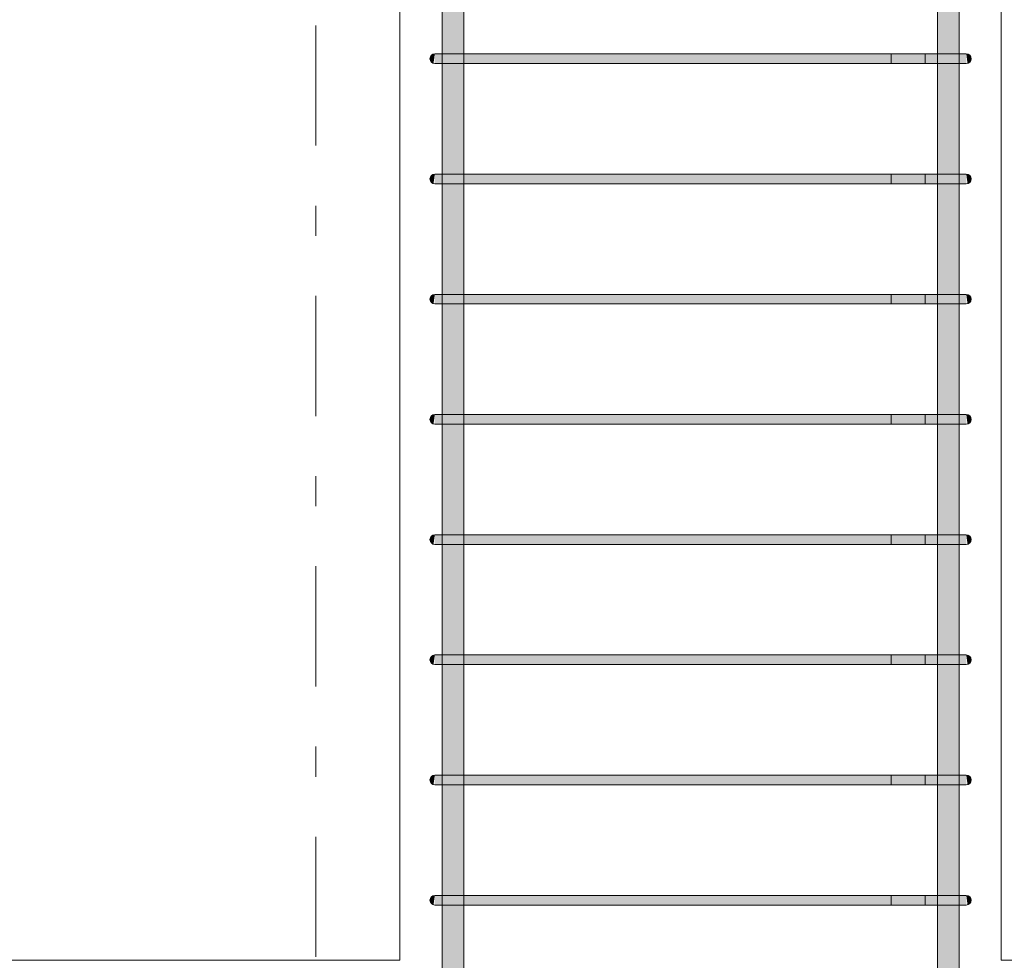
# Model space of a CAD drawing. Header units: millimetres. Extents: x -25607 to 9385, y 1894 to 10168.
# Tile 71 of 181: x -6216 to -5397, y 6370 to 7152. Entities that reach past the tile are written whole.
import ezdxf

# ---------------------------------------------------------------- set-up
doc = ezdxf.new("R2010")
doc.units = ezdxf.units.MM
doc.linetypes.add('Čára osnovy', pattern=[225, 100, -50, 25, -50])
for name, color, linetype, lineweight in [('S-BEAM', 12, 'Continuous', 9), ('S-COLS', 52, 'Continuous', 9), ('S-GRID', 1, 'Continuous', 5), ('S-RBAR', 171, 'Continuous', 5)]:
    doc.layers.add(name, color=color, linetype=linetype, lineweight=lineweight)

msp = doc.modelspace()

# ---------------------------------------------------------------- hatches: boundary and pattern name
at = {"layer": 'S-RBAR'}
h = msp.add_hatch(color=7, dxfattribs=at)
h.paths.add_polyline_path([(-5852.04, 5795), (-5846.95, 5795.01), (-5854.63, 5796.02), (-5861.86, 5799.02), (-5864.95, 5801.39), (-5864.95, 5795), (-5854.63, 5795)])
h.paths.add_polyline_path([(-5846.95, 5805.01), (-5846.95, 5916), (-5864.95, 5916), (-5864.95, 5816.85), (-5864.18, 5815), (-5861.01, 5810.86), (-5856.86, 5807.68), (-5852.04, 5805.68)])
h.paths.add_polyline_path([(-5864.95, 5924), (-5846.95, 5924), (-5846.95, 5984.99), (-5852.04, 5984.32), (-5856.86, 5982.32), (-5861.01, 5979.14), (-5864.18, 5975), (-5864.95, 5973.15), (-5864.95, 5926.99)])
h.paths.add_polyline_path([(-5864.95, 5988.61), (-5861.01, 5991.34), (-5854.63, 5993.98), (-5846.95, 5995), (-5846.95, 6016), (-5864.95, 6016), (-5864.95, 5990.98)])
h.paths.add_polyline_path([(-5846.95, 6024), (-5846.95, 6116), (-5864.95, 6116), (-5864.95, 6024), (-5851, 6024)])
h.paths.add_polyline_path([(-5858.65, 6124), (-5846.95, 6124), (-5846.95, 6216), (-5864.95, 6216), (-5864.95, 6124), (-5861.9, 6124)])
h.paths.add_polyline_path([(-5864.95, 6224), (-5846.95, 6224), (-5846.95, 6316), (-5864.95, 6316), (-5864.95, 6232.91)])
h.paths.add_polyline_path([(-5864.95, 6324), (-5846.95, 6324), (-5846.95, 6416), (-5864.95, 6416), (-5864.95, 6355.28)])
h.paths.add_polyline_path([(-5846.95, 6424), (-5846.95, 6516), (-5864.95, 6516), (-5864.95, 6424), (-5851, 6424)])
h.paths.add_polyline_path([(-5864.95, 6524), (-5846.95, 6524), (-5846.95, 6616), (-5864.95, 6616), (-5864.95, 6538.83)])
h.paths.add_polyline_path([(-5864.95, 6624), (-5846.95, 6624), (-5846.95, 6716), (-5864.95, 6716), (-5864.95, 6661.2)])
h.paths.add_polyline_path([(-5846.95, 6724), (-5846.95, 6816), (-5864.95, 6816), (-5864.95, 6724), (-5851, 6724)])
h.paths.add_polyline_path([(-5864.95, 6824), (-5846.95, 6824), (-5846.95, 6916), (-5864.95, 6916), (-5864.95, 6844.75)])
h.paths.add_polyline_path([(-5864.95, 6924), (-5846.95, 6924), (-5846.95, 7016), (-5864.95, 7016), (-5864.95, 6967.11)])
h.paths.add_polyline_path([(-5864.95, 7024), (-5846.95, 7024), (-5846.95, 7116), (-5864.95, 7116), (-5864.95, 7028.3)])
h.paths.add_polyline_path([(-5864.95, 7124), (-5846.95, 7124), (-5846.95, 7216), (-5864.95, 7216), (-5864.95, 7150.67)])
h.paths.add_polyline_path([(-5864.95, 7224), (-5846.95, 7224), (-5846.95, 7316), (-5864.95, 7316), (-5864.95, 7273.03)])
h.paths.add_polyline_path([(-5864.95, 7324), (-5846.95, 7324), (-5846.95, 7416), (-5864.95, 7416), (-5864.95, 7334.22)])
h.paths.add_polyline_path([(-5864.95, 7424), (-5846.95, 7424), (-5846.95, 7516), (-5864.95, 7516), (-5864.95, 7456.58)])
h.paths.add_polyline_path([(-5846.95, 7524), (-5846.95, 7616), (-5864.95, 7616), (-5864.95, 7524), (-5851, 7524)])
h.paths.add_polyline_path([(-5864.95, 7624), (-5846.95, 7624), (-5846.95, 7716), (-5864.95, 7716), (-5864.95, 7640.13)])
h.paths.add_polyline_path([(-5864.95, 7724), (-5846.95, 7724), (-5846.95, 7816), (-5864.95, 7816), (-5864.95, 7762.5)])
h.paths.add_polyline_path([(-5846.95, 7824), (-5846.95, 7916), (-5864.95, 7916), (-5864.95, 7824), (-5851, 7824)])
h.paths.add_polyline_path([(-5864.95, 7924), (-5846.95, 7924), (-5846.95, 8016), (-5864.95, 8016), (-5864.95, 7946.05)])
h.paths.add_polyline_path([(-5858.65, 8024), (-5846.95, 8024), (-5846.95, 8116), (-5864.95, 8116), (-5864.95, 8024), (-5861.9, 8024)])
h.paths.add_polyline_path([(-5864.95, 8124), (-5846.95, 8124), (-5846.95, 8216), (-5864.95, 8216), (-5864.95, 8129.6)])
h.paths.add_polyline_path([(-5864.95, 8224), (-5846.95, 8224), (-5846.95, 8316), (-5864.95, 8316), (-5864.95, 8251.97)])
h.paths.add_polyline_path([(-5864.95, 8324), (-5846.95, 8324), (-5846.95, 8416), (-5864.95, 8416), (-5864.95, 8374.34)])
h.paths.add_polyline_path([(-5864.95, 8424), (-5846.95, 8424), (-5846.95, 8516), (-5864.95, 8516), (-5864.95, 8435.52)])
h.paths.add_polyline_path([(-5864.95, 8524), (-5846.95, 8524), (-5846.95, 8616), (-5864.95, 8616), (-5864.95, 8557.89)])
h.paths.add_polyline_path([(-5846.95, 8624), (-5846.95, 8660), (-5864.95, 8660), (-5864.95, 8624), (-5851, 8624)])
h = msp.add_hatch(color=7, dxfattribs=at)
h.paths.add_polyline_path([(-5436.86, 5870), (-5436.86, 5916), (-5453.05, 5916), (-5453.05, 5870), (-5445.56, 5870)])
h.paths.add_polyline_path([(-5436.86, 5924), (-5436.86, 5965), (-5437.54, 5970.18), (-5439.54, 5975), (-5442.72, 5979.14), (-5446.86, 5982.32), (-5451.69, 5984.32), (-5453.05, 5984.32), (-5453.05, 5924), (-5438.1, 5924)])
h.paths.add_polyline_path([(-5435.05, 5985.43), (-5435.05, 6016), (-5453.05, 6016), (-5453.05, 5994.5), (-5449, 5993.94), (-5441.86, 5990.98), (-5435.65, 5986.21)])
h.paths.add_polyline_path([(-5453.05, 6024), (-5435.05, 6024), (-5435.05, 6116), (-5453.05, 6116), (-5453.05, 6049.36)])
h.paths.add_polyline_path([(-5435.05, 6124), (-5435.05, 6216), (-5453.05, 6216), (-5453.05, 6124), (-5438.1, 6124)])
h.paths.add_polyline_path([(-5435.05, 6224), (-5435.05, 6316), (-5453.05, 6316), (-5453.05, 6224), (-5438.1, 6224)])
h.paths.add_polyline_path([(-5445.17, 6324), (-5435.05, 6324), (-5435.05, 6416), (-5453.05, 6416), (-5453.05, 6324), (-5445.56, 6324)])
h.paths.add_polyline_path([(-5445.17, 6424), (-5435.05, 6424), (-5435.05, 6516), (-5453.05, 6516), (-5453.05, 6424), (-5445.56, 6424)])
h.paths.add_polyline_path([(-5435.05, 6524), (-5435.05, 6616), (-5453.05, 6616), (-5453.05, 6524), (-5438.1, 6524)])
h.paths.add_polyline_path([(-5435.05, 6624), (-5435.05, 6716), (-5453.05, 6716), (-5453.05, 6624), (-5438.1, 6624)])
h.paths.add_polyline_path([(-5449, 6724), (-5435.05, 6724), (-5435.05, 6816), (-5453.05, 6816), (-5453.05, 6724)])
h.paths.add_polyline_path([(-5438.1, 6824), (-5435.05, 6824), (-5435.05, 6916), (-5453.05, 6916), (-5453.05, 6824), (-5441.35, 6824)])
h.paths.add_polyline_path([(-5445.56, 6924), (-5435.05, 6924), (-5435.05, 7016), (-5453.05, 7016), (-5453.05, 6924), (-5449, 6924)])
h.paths.add_polyline_path([(-5435.05, 7024), (-5435.05, 7116), (-5453.05, 7116), (-5453.05, 7024), (-5438.1, 7024)])
h.paths.add_polyline_path([(-5435.05, 7124), (-5435.05, 7216), (-5453.05, 7216), (-5453.05, 7124), (-5438.1, 7124)])
h.paths.add_polyline_path([(-5453.05, 7224), (-5435.05, 7224), (-5435.05, 7316), (-5453.05, 7316), (-5453.05, 7273.03)])
h.paths.add_polyline_path([(-5435.05, 7324), (-5435.05, 7416), (-5453.05, 7416), (-5453.05, 7324), (-5438.1, 7324)])
h.paths.add_polyline_path([(-5445.17, 7424), (-5435.05, 7424), (-5435.05, 7516), (-5453.05, 7516), (-5453.05, 7424), (-5445.56, 7424)])
h.paths.add_polyline_path([(-5438.1, 7524), (-5435.05, 7524), (-5435.05, 7616), (-5453.05, 7616), (-5453.05, 7524), (-5441.35, 7524)])
h.paths.add_polyline_path([(-5438.1, 7624), (-5435.05, 7624), (-5435.05, 7716), (-5453.05, 7716), (-5453.05, 7624), (-5441.35, 7624)])
h.paths.add_polyline_path([(-5438.1, 7724), (-5435.05, 7724), (-5435.05, 7816), (-5453.05, 7816), (-5453.05, 7724), (-5441.35, 7724)])
h.paths.add_polyline_path([(-5453.05, 7824), (-5435.05, 7824), (-5435.05, 7916), (-5453.05, 7916), (-5453.05, 7884.87)])
h.paths.add_polyline_path([(-5435.05, 7924), (-5435.05, 8016), (-5453.05, 8016), (-5453.05, 7924), (-5438.1, 7924)])
h.paths.add_polyline_path([(-5445.56, 8024), (-5435.05, 8024), (-5435.05, 8116), (-5453.05, 8116), (-5453.05, 8024), (-5449, 8024)])
h.paths.add_polyline_path([(-5435.05, 8124), (-5435.05, 8216), (-5453.05, 8216), (-5453.05, 8124), (-5438.1, 8124)])
h.paths.add_polyline_path([(-5449, 8224), (-5435.05, 8224), (-5435.05, 8316), (-5453.05, 8316), (-5453.05, 8224)])
h.paths.add_polyline_path([(-5435.05, 8324), (-5435.05, 8416), (-5453.05, 8416), (-5453.05, 8324), (-5438.1, 8324)])
h.paths.add_polyline_path([(-5435.05, 8424), (-5435.05, 8516), (-5453.05, 8516), (-5453.05, 8424), (-5438.1, 8424)])
h.paths.add_polyline_path([(-5441.35, 8524), (-5435.05, 8524), (-5435.05, 8616), (-5453.05, 8616), (-5453.05, 8524), (-5445.17, 8524)])
h.paths.add_polyline_path([(-5438.1, 8624), (-5435.05, 8624), (-5435.05, 8660), (-5453.05, 8660), (-5453.05, 8624), (-5441.35, 8624)])
for points in [[(-5872.04, 7116.14), (-5871, 7124), (-5873, 7123.46), (-5874.46, 7122), (-5875, 7120), (-5874.46, 7118), (-5873, 7116.54)], [(-5861.9, 7116), (-5851, 7116), (-5851, 7124), (-5871, 7124), (-5871, 7116), (-5865.14, 7116)], [(-5851, 7116), (-5449, 7116), (-5449, 7124), (-5851, 7124)], [(-5432.69, 7116), (-5429, 7116.14), (-5429, 7124), (-5449, 7124), (-5449, 7116), (-5434.86, 7116)], [(-5427.96, 7116.14), (-5427, 7116.54), (-5425.54, 7118), (-5425, 7120), (-5425.54, 7122), (-5427, 7123.46), (-5429, 7124), (-5428.34, 7118.96)], [(-5872.04, 7016.14), (-5871, 7024), (-5873, 7023.46), (-5874.46, 7022), (-5875, 7020), (-5874.46, 7018), (-5873, 7016.54)], [(-5858.65, 7016), (-5851, 7016), (-5851, 7024), (-5871, 7024), (-5871, 7016), (-5861.9, 7016)], [(-5851, 7016), (-5449, 7016), (-5449, 7024), (-5851, 7024)], [(-5430.52, 7016), (-5429, 7016.14), (-5429, 7024), (-5449, 7024), (-5449, 7016), (-5432.69, 7016)], [(-5427.96, 7016.14), (-5427, 7016.54), (-5425.54, 7018), (-5425, 7020), (-5425.54, 7022), (-5427, 7023.46), (-5429, 7024), (-5428.34, 7018.96)], [(-5872.04, 6916.14), (-5871, 6924), (-5873, 6923.46), (-5874.46, 6922), (-5875, 6920), (-5874.46, 6918), (-5873, 6916.54)], [(-5861.9, 6916), (-5851, 6916), (-5851, 6924), (-5871, 6924), (-5871, 6916), (-5865.14, 6916)], [(-5851, 6916), (-5449, 6916), (-5449, 6924), (-5851, 6924)], [(-5432.69, 6916), (-5429, 6916.14), (-5429, 6924), (-5449, 6924), (-5449, 6916), (-5434.86, 6916)], [(-5427.96, 6916.14), (-5427, 6916.54), (-5425.54, 6918), (-5425, 6920), (-5425.54, 6922), (-5427, 6923.46), (-5429, 6924), (-5428.34, 6918.96)], [(-5872.04, 6816.14), (-5871, 6824), (-5873, 6823.46), (-5874.46, 6822), (-5875, 6820), (-5874.46, 6818), (-5873, 6816.54)], [(-5861.9, 6816), (-5851, 6816), (-5851, 6824), (-5871, 6824), (-5871, 6816), (-5865.14, 6816)], [(-5851, 6816), (-5449, 6816), (-5449, 6824), (-5851, 6824)], [(-5432.69, 6816), (-5429, 6816.14), (-5429, 6824), (-5449, 6824), (-5449, 6816), (-5434.86, 6816)], [(-5427.96, 6816.14), (-5427, 6816.54), (-5425.54, 6818), (-5425, 6820), (-5425.54, 6822), (-5427, 6823.46), (-5429, 6824), (-5428.34, 6818.96)], [(-5872.04, 6716.14), (-5871, 6724), (-5873, 6723.46), (-5874.46, 6722), (-5875, 6720), (-5874.46, 6718), (-5873, 6716.54)], [(-5869.94, 6716), (-5851, 6716), (-5851, 6724), (-5871, 6724), (-5871, 6716), (-5870.24, 6716)], [(-5522.72, 6716), (-5449, 6716), (-5449, 6724), (-5851, 6724), (-5851, 6716), (-5831.36, 6716)], [(-5430.52, 6716), (-5429, 6716.14), (-5429, 6724), (-5449, 6724), (-5449, 6716), (-5432.69, 6716)], [(-5427.96, 6716.14), (-5427, 6716.54), (-5425.54, 6718), (-5425, 6720), (-5425.54, 6722), (-5427, 6723.46), (-5429, 6724), (-5428.34, 6718.96)], [(-5872.04, 6616.14), (-5871, 6624), (-5873, 6623.46), (-5874.46, 6622), (-5875, 6620), (-5874.46, 6618), (-5873, 6616.54)], [(-5861.9, 6616), (-5851, 6616), (-5851, 6624), (-5871, 6624), (-5871, 6616), (-5865.14, 6616)], [(-5851, 6616), (-5449, 6616), (-5449, 6624), (-5851, 6624)], [(-5432.69, 6616), (-5429, 6616.14), (-5429, 6624), (-5449, 6624), (-5449, 6616), (-5434.86, 6616)], [(-5427.96, 6616.14), (-5427, 6616.54), (-5425.54, 6618), (-5425, 6620), (-5425.54, 6622), (-5427, 6623.46), (-5429, 6624), (-5428.34, 6618.96)], [(-5872.04, 6516.14), (-5871, 6524), (-5873, 6523.46), (-5874.46, 6522), (-5875, 6520), (-5874.46, 6518), (-5873, 6516.54)], [(-5858.65, 6516), (-5851, 6516), (-5851, 6524), (-5871, 6524), (-5871, 6516), (-5861.9, 6516)], [(-5851, 6516), (-5449, 6516), (-5449, 6524), (-5851, 6524)], [(-5430.52, 6516), (-5429, 6516.14), (-5429, 6524), (-5449, 6524), (-5449, 6516), (-5432.69, 6516)], [(-5427.96, 6516.14), (-5427, 6516.54), (-5425.54, 6518), (-5425, 6520), (-5425.54, 6522), (-5427, 6523.46), (-5429, 6524), (-5428.34, 6518.96)], [(-5872.04, 6416.14), (-5871, 6424), (-5873, 6423.46), (-5874.46, 6422), (-5875, 6420), (-5874.46, 6418), (-5872.82, 6416.46)], [(-5861.9, 6416), (-5851, 6416), (-5851, 6424), (-5871, 6424), (-5871, 6416), (-5865.14, 6416)], [(-5851, 6416), (-5449, 6416), (-5449, 6424), (-5851, 6424), (-5851, 6416.46)], [(-5432.69, 6416), (-5429, 6416.14), (-5429, 6424), (-5449, 6424), (-5449, 6416), (-5434.86, 6416)], [(-5427.96, 6416.14), (-5427, 6416.54), (-5425.54, 6418), (-5425, 6420), (-5425.54, 6422), (-5427, 6423.46), (-5429, 6424), (-5428.01, 6416.46)]]:
    msp.add_hatch(color=7, dxfattribs=at).paths.add_polyline_path(points)

# ---------------------------------------------------------------- linework, layer by layer
at = {"layer": 'S-BEAM'}
for p, q in [((-8150, 6370), (-6170, 6370)), ((-5900, 6370), (-8150, 6370)), ((-5400, 6370), (-5214.64, 6370)), ((-5214.64, 6370), (-5400, 6370))]:
    msp.add_line(p, q, dxfattribs=at)
at = {"layer": 'S-COLS'}
for p, q in [((-5400, 8920), (-5400, 6370)), ((-5900, 8670), (-5900, 6370)), ((-5900, 6370), (-5900, 8670)), ((-5400, 8670), (-5400, 6370))]:
    msp.add_line(p, q, dxfattribs=at)
at = {"layer": 'S-GRID', "linetype": 'Čára osnovy', "lineweight": 9}
msp.add_line((-5970, 4797.76), (-5970, 9992.7), dxfattribs=at)
at = {"layer": 'S-RBAR'}
for p, q in [((-5864.95, 5795), (-5864.95, 8660)), ((-5864.95, 5795), (-5864.95, 8660)), ((-5846.95, 5795), (-5846.95, 8660)), ((-5846.95, 5795), (-5846.95, 8660)), ((-5453.05, 5870), (-5453.05, 8660)), ((-5453.05, 5870), (-5453.05, 8660)), ((-5435.05, 5870), (-5435.05, 8660)), ((-5435.05, 5870), (-5435.05, 8660)), ((-5851, 7124), (-5871, 7124)), ((-5851, 7124), (-5871, 7124)), ((-5449, 7124), (-5851, 7124)), ((-5851, 7124), (-5449, 7124)), ((-5463.14, 7124), (-5491.43, 7124)), ((-5491.43, 7124), (-5491.43, 7116)), ((-5463.14, 7124), (-5434.86, 7124)), ((-5463.14, 7116), (-5463.14, 7124)), ((-5429, 7124), (-5463.14, 7124)), ((-5429, 7124), (-5449, 7124)), ((-5429, 7124), (-5449, 7124)), ((-5429, 7124), (-5434.86, 7124)), ((-5851, 7116), (-5871, 7116)), ((-5851, 7116), (-5871, 7116)), ((-5449, 7116), (-5851, 7116)), ((-5851, 7116), (-5449, 7116)), ((-5463.14, 7116), (-5491.43, 7116)), ((-5463.14, 7116), (-5434.86, 7116)), ((-5429, 7116), (-5463.14, 7116)), ((-5434.86, 7116), (-5449, 7116)), ((-5429, 7116), (-5449, 7116)), ((-5429.68, 7116), (-5434.86, 7116)), ((-5429.68, 7116), (-5434.86, 7116)), ((-5851, 7024), (-5871, 7024)), ((-5851, 7024), (-5871, 7024)), ((-5449, 7024), (-5851, 7024)), ((-5851, 7024), (-5449, 7024)), ((-5463.14, 7024), (-5491.43, 7024)), ((-5491.43, 7024), (-5491.43, 7016)), ((-5463.14, 7024), (-5434.86, 7024)), ((-5463.14, 7016), (-5463.14, 7024)), ((-5429, 7024), (-5463.14, 7024)), ((-5429, 7024), (-5449, 7024)), ((-5429, 7024), (-5449, 7024)), ((-5429, 7024), (-5434.86, 7024)), ((-5851, 7016), (-5871, 7016)), ((-5851, 7016), (-5871, 7016)), ((-5449, 7016), (-5851, 7016)), ((-5851, 7016), (-5449, 7016)), ((-5463.14, 7016), (-5491.43, 7016)), ((-5463.14, 7016), (-5434.86, 7016)), ((-5429, 7016), (-5463.14, 7016)), ((-5434.86, 7016), (-5449, 7016)), ((-5429, 7016), (-5449, 7016)), ((-5429.68, 7016), (-5434.86, 7016)), ((-5429.68, 7016), (-5434.86, 7016)), ((-5851, 6924), (-5871, 6924)), ((-5851, 6924), (-5871, 6924)), ((-5449, 6924), (-5851, 6924)), ((-5851, 6924), (-5449, 6924)), ((-5463.14, 6924), (-5491.43, 6924)), ((-5491.43, 6924), (-5491.43, 6916)), ((-5463.14, 6924), (-5434.86, 6924)), ((-5463.14, 6916), (-5463.14, 6924)), ((-5429, 6924), (-5463.14, 6924)), ((-5429, 6924), (-5449, 6924)), ((-5429, 6924), (-5449, 6924)), ((-5429, 6924), (-5434.86, 6924)), ((-5851, 6916), (-5871, 6916)), ((-5851, 6916), (-5871, 6916)), ((-5449, 6916), (-5851, 6916)), ((-5851, 6916), (-5449, 6916)), ((-5463.14, 6916), (-5491.43, 6916)), ((-5463.14, 6916), (-5434.86, 6916)), ((-5429, 6916), (-5463.14, 6916)), ((-5434.86, 6916), (-5449, 6916)), ((-5429, 6916), (-5449, 6916)), ((-5429.68, 6916), (-5434.86, 6916)), ((-5429.68, 6916), (-5434.86, 6916)), ((-5851, 6824), (-5871, 6824)), ((-5851, 6824), (-5871, 6824)), ((-5449, 6824), (-5851, 6824)), ((-5851, 6824), (-5449, 6824)), ((-5463.14, 6824), (-5491.43, 6824)), ((-5491.43, 6824), (-5491.43, 6816)), ((-5463.14, 6824), (-5434.86, 6824)), ((-5463.14, 6816), (-5463.14, 6824)), ((-5429, 6824), (-5463.14, 6824)), ((-5429, 6824), (-5449, 6824)), ((-5429, 6824), (-5449, 6824)), ((-5429, 6824), (-5434.86, 6824)), ((-5851, 6816), (-5871, 6816)), ((-5851, 6816), (-5871, 6816)), ((-5449, 6816), (-5851, 6816)), ((-5851, 6816), (-5449, 6816)), ((-5463.14, 6816), (-5491.43, 6816)), ((-5463.14, 6816), (-5434.86, 6816)), ((-5429, 6816), (-5463.14, 6816)), ((-5434.86, 6816), (-5449, 6816)), ((-5429, 6816), (-5449, 6816)), ((-5429.68, 6816), (-5434.86, 6816)), ((-5429.68, 6816), (-5434.86, 6816)), ((-5851, 6724), (-5871, 6724)), ((-5851, 6724), (-5871, 6724)), ((-5449, 6724), (-5851, 6724)), ((-5851, 6724), (-5449, 6724)), ((-5463.14, 6724), (-5491.43, 6724)), ((-5491.43, 6724), (-5491.43, 6716)), ((-5463.14, 6724), (-5434.86, 6724)), ((-5463.14, 6716), (-5463.14, 6724)), ((-5429, 6724), (-5463.14, 6724)), ((-5429, 6724), (-5449, 6724)), ((-5429, 6724), (-5449, 6724)), ((-5429, 6724), (-5434.86, 6724)), ((-5851, 6716), (-5871, 6716)), ((-5851, 6716), (-5871, 6716)), ((-5449, 6716), (-5851, 6716)), ((-5851, 6716), (-5449, 6716)), ((-5463.14, 6716), (-5491.43, 6716)), ((-5463.14, 6716), (-5434.86, 6716)), ((-5429, 6716), (-5463.14, 6716)), ((-5434.86, 6716), (-5449, 6716)), ((-5429, 6716), (-5449, 6716)), ((-5429.68, 6716), (-5434.86, 6716)), ((-5429.68, 6716), (-5434.86, 6716)), ((-5851, 6624), (-5871, 6624)), ((-5851, 6624), (-5871, 6624)), ((-5851, 6616), (-5871, 6616)), ((-5851, 6616), (-5871, 6616)), ((-5449, 6624), (-5851, 6624)), ((-5851, 6624), (-5449, 6624)), ((-5449, 6616), (-5851, 6616)), ((-5851, 6616), (-5449, 6616)), ((-5463.14, 6624), (-5491.43, 6624)), ((-5491.43, 6624), (-5491.43, 6616)), ((-5463.14, 6616), (-5491.43, 6616)), ((-5463.14, 6624), (-5434.86, 6624)), ((-5463.14, 6616), (-5463.14, 6624)), ((-5429, 6624), (-5463.14, 6624)), ((-5463.14, 6616), (-5434.86, 6616)), ((-5429, 6616), (-5463.14, 6616)), ((-5429, 6624), (-5449, 6624)), ((-5429, 6624), (-5449, 6624)), ((-5434.86, 6616), (-5449, 6616)), ((-5429, 6616), (-5449, 6616)), ((-5429, 6624), (-5434.86, 6624)), ((-5429.68, 6616), (-5434.86, 6616)), ((-5429.68, 6616), (-5434.86, 6616)), ((-5851, 6524), (-5871, 6524)), ((-5851, 6524), (-5871, 6524)), ((-5449, 6524), (-5851, 6524)), ((-5851, 6524), (-5449, 6524)), ((-5463.14, 6524), (-5491.43, 6524)), ((-5491.43, 6524), (-5491.43, 6516)), ((-5463.14, 6524), (-5434.86, 6524)), ((-5463.14, 6516), (-5463.14, 6524)), ((-5429, 6524), (-5463.14, 6524)), ((-5429, 6524), (-5449, 6524)), ((-5429, 6524), (-5449, 6524)), ((-5429, 6524), (-5434.86, 6524)), ((-5851, 6516), (-5871, 6516)), ((-5851, 6516), (-5871, 6516)), ((-5449, 6516), (-5851, 6516)), ((-5851, 6516), (-5449, 6516)), ((-5463.14, 6516), (-5491.43, 6516)), ((-5463.14, 6516), (-5434.86, 6516)), ((-5429, 6516), (-5463.14, 6516)), ((-5434.86, 6516), (-5449, 6516)), ((-5429, 6516), (-5449, 6516)), ((-5429.68, 6516), (-5434.86, 6516)), ((-5429.68, 6516), (-5434.86, 6516)), ((-5851, 6424), (-5871, 6424)), ((-5851, 6424), (-5871, 6424)), ((-5449, 6424), (-5851, 6424)), ((-5851, 6424), (-5449, 6424)), ((-5463.14, 6424), (-5491.43, 6424)), ((-5491.43, 6424), (-5491.43, 6416)), ((-5463.14, 6424), (-5434.86, 6424)), ((-5463.14, 6416), (-5463.14, 6424)), ((-5429, 6424), (-5463.14, 6424)), ((-5429, 6424), (-5449, 6424)), ((-5429, 6424), (-5449, 6424)), ((-5429, 6424), (-5434.86, 6424)), ((-5851, 6416), (-5871, 6416)), ((-5851, 6416), (-5871, 6416)), ((-5449, 6416), (-5851, 6416)), ((-5851, 6416), (-5449, 6416)), ((-5463.14, 6416), (-5491.43, 6416)), ((-5463.14, 6416), (-5434.86, 6416)), ((-5429, 6416), (-5463.14, 6416)), ((-5434.86, 6416), (-5449, 6416)), ((-5429, 6416), (-5449, 6416)), ((-5429.68, 6416), (-5434.86, 6416)), ((-5429.68, 6416), (-5434.86, 6416))]:
    msp.add_line(p, q, dxfattribs=at)
for centre, start, end in [((-5871, 7120), 90, 270), ((-5871, 7120), 90, 270), ((-5429, 7120), 270, 90), ((-5429, 7120), 270, 90), ((-5429, 7120), 270, 90), ((-5871, 7020), 90, 270), ((-5871, 7020), 90, 270), ((-5429, 7020), 270, 90), ((-5429, 7020), 270, 90), ((-5429, 7020), 270, 90), ((-5871, 6920), 90, 270), ((-5871, 6920), 90, 270), ((-5429, 6920), 270, 90), ((-5429, 6920), 270, 90), ((-5429, 6920), 270, 90), ((-5871, 6820), 90, 270), ((-5871, 6820), 90, 270), ((-5429, 6820), 270, 90), ((-5429, 6820), 270, 90), ((-5429, 6820), 270, 90), ((-5871, 6720), 90, 270), ((-5871, 6720), 90, 270), ((-5429, 6720), 270, 90), ((-5429, 6720), 270, 90), ((-5429, 6720), 270, 90), ((-5871, 6620), 90, 270), ((-5871, 6620), 90, 270), ((-5429, 6620), 270, 90), ((-5429, 6620), 270, 90), ((-5429, 6620), 270, 90), ((-5871, 6520), 90, 270), ((-5871, 6520), 90, 270), ((-5429, 6520), 270, 90), ((-5429, 6520), 270, 90), ((-5429, 6520), 270, 90), ((-5871, 6420), 90, 270), ((-5871, 6420), 90, 270), ((-5429, 6420), 270, 90), ((-5429, 6420), 270, 90), ((-5429, 6420), 270, 90)]:
    msp.add_arc(centre, 4, start, end, dxfattribs=at)

doc.saveas('drawing.dxf')
